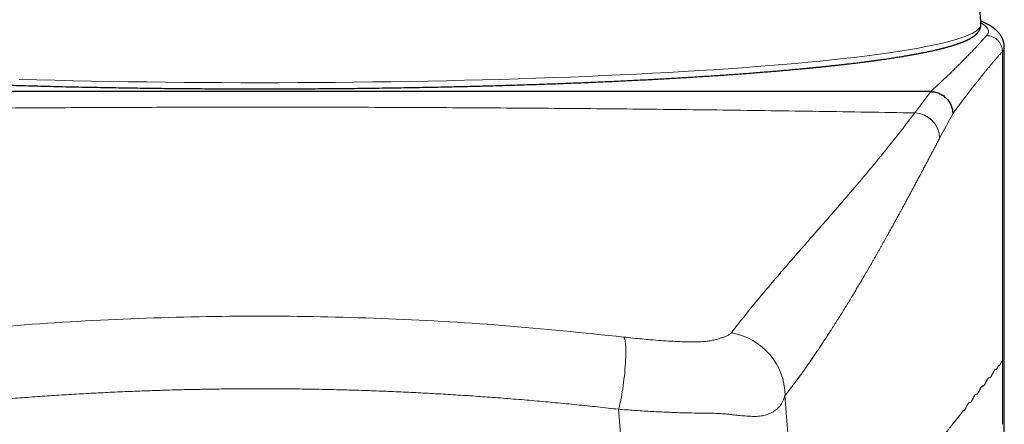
# Model space of a CAD drawing. Header units: millimetres. Extents: x 8 to 558, y 12 to 406.
# Tile 115 of 124: x 283 to 314, y 356 to 369. Entities that reach past the tile are written whole.
import ezdxf

# ---------------------------------------------------------------- set-up
doc = ezdxf.new("R2010")
doc.units = ezdxf.units.MM

msp = doc.modelspace()

# ---------------------------------------------------------------- linework, layer by layer
at = {"color": 7, "linetype": 'Continuous', "lineweight": 30}
for p, q in [((313.463, 368.882), (313.463, 368.883)), ((314.203, 270.012), (314.203, 368.154)), ((311.877, 366.749), (269.513, 366.749))]:
    msp.add_line(p, q, dxfattribs=at)
at = {"color": 252, "linetype": 'Continuous', "lineweight": 0}
for p, q in [((314.143, 368.018), (314.143, 358.238)), ((311.373, 366.077), (311.878, 366.749)), ((314.143, 356.247), (314.142, 358.237)), ((307.278, 357.152), (307.823, 350.248)), ((302.752, 347.51), (302.026, 356.721))]:
    msp.add_line(p, q, dxfattribs=at)
at = {"color": 252, "linetype": 'Continuous', "lineweight": 0, "flags": 128}
for points in [[(290.695, 367.031), (291.291, 367.032), (291.887, 367.034), (292.482, 367.037), (293.075, 367.041), (293.667, 367.047), (294.257, 367.054), (294.844, 367.062), (295.429, 367.072), (296.01, 367.082), (296.588, 367.094), (297.162, 367.107), (297.731, 367.122), (298.295, 367.137), (298.854, 367.154), (299.408, 367.172), (299.956, 367.191), (300.497, 367.211), (301.032, 367.232), (301.559, 367.255), (302.079, 367.278), (302.591, 367.303), (303.095, 367.329), (303.591, 367.356), (304.078, 367.383), (304.555, 367.412), (305.023, 367.442), (305.482, 367.473), (305.93, 367.505), (306.368, 367.538), (306.795, 367.571), (307.21, 367.606), (307.615, 367.641), (308.008, 367.678), (308.389, 367.715), (308.758, 367.753), (309.115, 367.791), (309.459, 367.831), (309.79, 367.871), (310.108, 367.912), (310.413, 367.953), (310.704, 367.995), (310.982, 368.038), (311.245, 368.081), (311.495, 368.125), (311.73, 368.169), (311.951, 368.214), (312.157, 368.259), (312.349, 368.305), (312.525, 368.351), (312.687, 368.398), (312.834, 368.445), (312.966, 368.492), (313.082, 368.539), (313.183, 368.586), (313.268, 368.634), (313.338, 368.682), (313.393, 368.73), (313.432, 368.778), (313.455, 368.827), (313.463, 368.875), (313.463, 368.882)], [(283.095, 367.137), (283.66, 367.122), (284.229, 367.107), (284.802, 367.094), (285.38, 367.082), (285.962, 367.072), (286.546, 367.062), (287.134, 367.054), (287.723, 367.047), (288.315, 367.041), (288.909, 367.037), (289.504, 367.034), (290.099, 367.032), (290.695, 367.031)]]:
    msp.add_lwpolyline(points, dxfattribs=at)
at = {"color": 252, "linetype": 'Continuous', "lineweight": 0}
for centre, radius, start, end in [((311.353, 365.271), 0.807, 0.3333, 88.567), ((351.552, 344.65), 44.466, 151.231, 152.3643), ((305.27, 357.148), 2.009, 0.1285, 80.9392)]:
    msp.add_arc(centre, radius, start, end, dxfattribs=at)
msp.add_ellipse((290.695, 368.652), major_axis=(23.007, 0), ratio=0.080972, start_param=6.211589, end_param=6.42806, dxfattribs=at)
at = {"color": 7, "linetype": 'Continuous', "lineweight": 30}
for points, knots in [([(313.463, 368.883), (313.461, 368.919), (313.455, 369.024), (313.444, 369.197), (313.429, 369.402), (313.413, 369.607), (313.394, 369.812), (313.374, 370.017), (313.353, 370.206), (313.339, 370.326), (313.332, 370.379)], [0, 0, 0, 0, 0.072316, 0.209269, 0.346227, 0.483191, 0.620161, 0.757136, 0.894115, 1, 1, 1, 1]), ([(267.928, 368.883), (267.927, 368.878), (267.927, 368.868), (267.927, 368.854), (267.928, 368.841), (267.929, 368.83), (267.93, 368.82), (267.931, 368.811), (267.932, 368.803), (267.934, 368.797), (267.935, 368.792), (267.936, 368.787), (267.937, 368.782), (267.938, 368.777), (267.941, 368.768), (267.945, 368.754), (267.951, 368.736), (267.958, 368.719), (267.965, 368.703), (267.973, 368.689), (267.981, 368.675), (267.987, 368.664), (267.993, 368.656), (267.997, 368.65), (268, 368.645), (268.003, 368.641), (268.007, 368.636), (268.011, 368.631), (268.016, 368.624), (268.021, 368.617), (268.028, 368.61), (268.034, 368.602), (268.041, 368.595), (268.047, 368.588), (268.053, 368.581), (268.059, 368.576), (268.065, 368.57), (268.071, 368.564), (268.078, 368.558), (268.086, 368.551), (268.094, 368.543), (268.102, 368.536), (268.111, 368.529), (268.118, 368.523), (268.125, 368.517), (268.132, 368.512), (268.14, 368.507), (268.148, 368.5), (268.159, 368.492), (268.172, 368.484), (268.185, 368.475), (268.197, 368.467), (268.21, 368.459), (268.222, 368.451), (268.236, 368.443), (268.251, 368.434), (268.268, 368.425), (268.287, 368.415), (268.306, 368.405), (268.326, 368.394), (268.346, 368.384), (268.368, 368.374), (268.39, 368.363), (268.414, 368.353), (268.438, 368.343), (268.462, 368.332), (268.485, 368.323), (268.505, 368.315), (268.521, 368.308), (268.536, 368.302), (268.551, 368.297), (268.564, 368.292), (268.576, 368.288), (268.586, 368.284), (268.597, 368.28), (268.607, 368.276), (268.618, 368.272), (268.632, 368.267), (268.649, 368.261), (268.669, 368.254), (268.691, 368.247), (268.714, 368.239), (268.74, 368.231), (268.768, 368.222), (268.797, 368.212), (268.83, 368.203), (268.864, 368.192), (268.901, 368.181), (268.941, 368.17), (268.978, 368.16), (269.011, 368.15), (269.038, 368.143), (269.064, 368.136), (269.088, 368.13), (269.11, 368.124), (269.13, 368.119), (269.148, 368.115), (269.163, 368.111), (269.176, 368.108), (269.187, 368.105), (269.197, 368.102), (269.206, 368.1), (269.216, 368.097), (269.23, 368.094), (269.247, 368.09), (269.266, 368.085), (269.288, 368.08), (269.313, 368.074), (269.34, 368.068), (269.37, 368.061), (269.402, 368.054), (269.436, 368.046), (269.473, 368.038), (269.512, 368.029), (269.554, 368.02), (269.613, 368.008), (269.688, 367.992), (269.78, 367.974), (269.873, 367.956), (269.966, 367.938), (270.06, 367.921), (270.153, 367.904), (270.246, 367.888), (270.338, 367.873), (270.429, 367.858), (270.517, 367.843), (270.6, 367.83), (270.679, 367.818), (270.758, 367.806), (270.838, 367.794), (270.92, 367.782), (271.004, 367.77), (271.112, 367.754), (271.247, 367.735), (271.411, 367.713), (271.582, 367.691), (271.759, 367.669), (271.943, 367.646), (272.134, 367.623), (272.294, 367.605), (272.418, 367.591), (272.502, 367.582), (272.584, 367.573), (272.662, 367.565), (272.736, 367.557), (272.808, 367.549), (272.875, 367.542), (272.939, 367.535), (273.003, 367.529), (273.064, 367.523), (273.113, 367.518), (273.147, 367.514), (273.165, 367.513), (273.181, 367.511), (273.193, 367.51), (273.202, 367.509), (273.208, 367.508), (273.213, 367.508), (273.218, 367.507), (273.224, 367.507), (273.231, 367.506), (273.243, 367.505), (273.262, 367.503), (273.29, 367.5), (273.322, 367.497), (273.359, 367.493), (273.401, 367.489), (273.457, 367.484), (273.527, 367.477), (273.611, 367.469), (273.7, 367.461), (273.795, 367.452), (273.896, 367.443), (274.001, 367.434), (274.111, 367.424), (274.227, 367.414), (274.345, 367.404), (274.466, 367.394), (274.59, 367.384), (274.718, 367.373), (274.851, 367.362), (274.99, 367.351), (275.133, 367.34), (275.282, 367.329), (275.436, 367.317), (275.596, 367.306), (275.76, 367.294), (275.928, 367.282), (276.101, 367.27), (276.28, 367.258), (276.465, 367.246), (276.657, 367.233), (276.857, 367.22), (277.062, 367.208), (277.274, 367.195), (277.491, 367.182), (277.713, 367.169), (277.94, 367.157), (278.173, 367.144), (278.414, 367.131), (278.663, 367.118), (278.921, 367.105), (279.186, 367.092), (279.456, 367.079), (279.731, 367.067), (280.008, 367.055), (280.311, 367.042), (280.641, 367.028), (280.999, 367.014), (281.36, 367), (281.723, 366.987), (282.089, 366.975), (282.456, 366.963), (282.826, 366.952), (283.204, 366.94), (283.59, 366.93), (283.983, 366.92), (284.379, 366.91), (284.776, 366.901), (285.174, 366.892), (285.568, 366.885), (285.957, 366.878), (286.341, 366.871), (286.726, 366.865), (287.112, 366.86), (287.498, 366.855), (287.885, 366.851), (288.272, 366.848), (288.666, 366.844), (289.066, 366.842), (289.472, 366.84), (289.878, 366.838), (290.285, 366.837), (290.69, 366.837), (291.089, 366.837), (291.482, 366.838), (291.867, 366.839), (292.252, 366.841), (292.636, 366.844), (293.019, 366.847), (293.401, 366.85), (293.782, 366.854), (294.167, 366.859), (294.557, 366.864), (294.951, 366.87), (295.344, 366.876), (295.735, 366.883), (296.123, 366.891), (296.491, 366.898), (296.838, 366.906), (297.165, 366.914), (297.491, 366.922), (297.814, 366.93), (298.131, 366.939), (298.443, 366.948), (298.748, 366.957), (299.048, 366.967), (299.362, 366.977), (299.688, 366.988), (300.027, 367), (300.358, 367.013), (300.682, 367.025), (300.999, 367.038), (301.306, 367.051), (301.601, 367.064), (301.886, 367.077), (302.164, 367.09), (302.437, 367.104), (302.701, 367.117), (302.958, 367.13), (303.208, 367.143), (303.452, 367.157), (303.705, 367.171), (303.966, 367.186), (304.235, 367.202), (304.495, 367.218), (304.748, 367.234), (304.993, 367.25), (305.231, 367.266), (305.462, 367.282), (305.685, 367.298), (305.901, 367.313), (306.11, 367.329), (306.312, 367.345), (306.519, 367.361), (306.731, 367.378), (306.947, 367.396), (307.155, 367.413), (307.357, 367.431), (307.553, 367.449), (307.706, 367.463), (307.817, 367.473), (307.887, 367.48), (307.955, 367.486), (308.008, 367.491), (308.048, 367.495), (308.074, 367.498), (308.1, 367.5), (308.124, 367.503), (308.145, 367.505), (308.16, 367.506), (308.169, 367.507), (308.175, 367.508), (308.179, 367.508), (308.184, 367.508), (308.192, 367.509), (308.204, 367.51), (308.221, 367.512), (308.242, 367.514), (308.267, 367.517), (308.295, 367.52), (308.328, 367.523), (308.366, 367.527), (308.41, 367.531), (308.457, 367.536), (308.509, 367.541), (308.564, 367.547), (308.624, 367.553), (308.686, 367.56), (308.75, 367.567), (308.815, 367.574), (308.883, 367.581), (308.954, 367.589), (309.028, 367.597), (309.101, 367.606), (309.173, 367.614), (309.244, 367.622), (309.316, 367.631), (309.39, 367.639), (309.466, 367.648), (309.543, 367.658), (309.64, 367.67), (309.754, 367.684), (309.884, 367.701), (310.008, 367.717), (310.125, 367.733), (310.236, 367.748), (310.342, 367.763), (310.444, 367.778), (310.54, 367.792), (310.632, 367.806), (310.719, 367.819), (310.801, 367.832), (310.881, 367.845), (310.957, 367.857), (311.03, 367.869), (311.099, 367.881), (311.164, 367.892), (311.227, 367.903), (311.285, 367.913), (311.341, 367.923), (311.393, 367.933), (311.442, 367.942), (311.488, 367.95), (311.531, 367.959), (311.572, 367.966), (311.609, 367.974), (311.654, 367.983), (311.707, 367.993), (311.768, 368.006), (311.833, 368.019), (311.9, 368.034), (311.971, 368.05), (312.024, 368.062), (312.061, 368.07), (312.081, 368.075), (312.101, 368.08), (312.12, 368.084), (312.137, 368.088), (312.152, 368.092), (312.165, 368.095), (312.174, 368.098), (312.182, 368.099), (312.188, 368.101), (312.194, 368.102), (312.202, 368.104), (312.212, 368.107), (312.223, 368.109), (312.235, 368.113), (312.25, 368.117), (312.267, 368.121), (312.286, 368.126), (312.306, 368.131), (312.33, 368.137), (312.358, 368.145), (312.388, 368.153), (312.418, 368.161), (312.447, 368.169), (312.475, 368.177), (312.501, 368.185), (312.534, 368.194), (312.571, 368.206), (312.612, 368.218), (312.65, 368.231), (312.686, 368.242), (312.719, 368.254), (312.75, 368.264), (312.778, 368.274), (312.805, 368.284), (312.829, 368.293), (312.852, 368.302), (312.874, 368.31), (312.895, 368.319), (312.913, 368.326), (312.928, 368.332), (312.94, 368.337), (312.951, 368.342), (312.963, 368.347), (312.976, 368.353), (312.99, 368.359), (313.005, 368.366), (313.022, 368.374), (313.04, 368.382), (313.058, 368.391), (313.077, 368.401), (313.096, 368.41), (313.113, 368.42), (313.13, 368.429), (313.147, 368.439), (313.165, 368.449), (313.183, 368.461), (313.201, 368.472), (313.216, 368.482), (313.23, 368.492), (313.242, 368.5), (313.253, 368.508), (313.263, 368.516), (313.272, 368.523), (313.283, 368.532), (313.293, 368.54), (313.303, 368.548), (313.311, 368.556), (313.319, 368.564), (313.327, 368.571), (313.334, 368.578), (313.342, 368.586), (313.35, 368.595), (313.358, 368.604), (313.366, 368.614), (313.374, 368.623), (313.381, 368.633), (313.389, 368.643), (313.397, 368.655), (313.406, 368.668), (313.413, 368.681), (313.42, 368.694), (313.427, 368.707), (313.432, 368.719), (313.437, 368.73), (313.441, 368.741), (313.445, 368.752), (313.449, 368.763), (313.452, 368.774), (313.454, 368.784), (313.456, 368.794), (313.458, 368.803), (313.46, 368.813), (313.461, 368.824), (313.462, 368.837), (313.463, 368.851), (313.464, 368.867), (313.463, 368.877), (313.463, 368.883)], [0, 0, 0, 0, 0.001152, 0.002208, 0.003168, 0.004032, 0.0048, 0.005472, 0.006048, 0.006491, 0.006876, 0.00726, 0.007647, 0.008036, 0.008429, 0.009856, 0.011344, 0.012936, 0.014199, 0.015481, 0.016759, 0.018026, 0.018634, 0.019178, 0.019659, 0.020088, 0.020571, 0.021128, 0.021806, 0.022569, 0.023417, 0.024268, 0.025103, 0.02588, 0.026597, 0.027301, 0.027955, 0.02866, 0.029432, 0.030272, 0.031262, 0.032197, 0.033065, 0.033865, 0.034599, 0.035303, 0.036038, 0.036804, 0.037974, 0.03921, 0.040457, 0.04165, 0.042789, 0.043875, 0.044943, 0.046402, 0.047854, 0.049375, 0.050993, 0.05252, 0.054123, 0.055774, 0.05744, 0.059121, 0.060817, 0.062527, 0.064253, 0.065401, 0.06647, 0.067459, 0.068369, 0.069199, 0.069949, 0.070584, 0.071198, 0.071843, 0.072519, 0.073226, 0.074336, 0.075515, 0.076768, 0.078112, 0.079549, 0.081078, 0.0827, 0.084414, 0.08622, 0.088119, 0.09011, 0.092194, 0.093583, 0.09488, 0.096085, 0.097199, 0.098221, 0.09915, 0.099988, 0.100615, 0.101179, 0.101679, 0.102115, 0.102489, 0.102863, 0.103519, 0.10426, 0.105086, 0.106061, 0.107121, 0.108267, 0.109497, 0.110813, 0.112214, 0.113701, 0.115272, 0.116929, 0.11867, 0.122112, 0.125477, 0.128865, 0.132172, 0.135397, 0.13854, 0.141602, 0.144582, 0.147481, 0.150298, 0.152759, 0.155153, 0.157492, 0.15984, 0.162212, 0.164607, 0.167026, 0.171402, 0.175852, 0.180376, 0.184974, 0.189646, 0.194391, 0.199211, 0.20129, 0.203284, 0.205193, 0.207017, 0.208756, 0.210381, 0.211923, 0.213384, 0.214762, 0.216209, 0.217552, 0.218036, 0.218449, 0.218788, 0.219055, 0.219251, 0.219372, 0.219474, 0.219591, 0.219723, 0.219869, 0.220031, 0.220531, 0.221136, 0.221846, 0.22266, 0.223579, 0.224602, 0.226322, 0.228124, 0.230008, 0.232036, 0.234151, 0.236353, 0.238642, 0.241018, 0.243481, 0.245883, 0.248363, 0.25092, 0.253554, 0.256266, 0.259055, 0.261921, 0.264865, 0.267886, 0.270985, 0.274103, 0.277297, 0.280564, 0.283907, 0.287387, 0.290944, 0.294579, 0.298291, 0.302081, 0.305878, 0.309749, 0.313696, 0.317717, 0.321897, 0.326155, 0.33049, 0.334901, 0.339331, 0.343758, 0.34818, 0.353772, 0.359358, 0.364938, 0.370512, 0.37608, 0.381643, 0.387199, 0.392749, 0.398558, 0.40436, 0.410155, 0.415944, 0.421726, 0.427502, 0.43301, 0.438511, 0.444007, 0.449497, 0.454981, 0.460459, 0.465931, 0.471397, 0.477117, 0.482831, 0.488538, 0.494239, 0.499933, 0.505621, 0.511044, 0.516462, 0.521873, 0.527279, 0.532679, 0.538073, 0.543461, 0.548843, 0.554475, 0.560101, 0.56572, 0.571333, 0.57694, 0.58254, 0.587324, 0.592104, 0.596879, 0.601649, 0.6064, 0.611018, 0.615588, 0.620109, 0.624581, 0.629842, 0.635034, 0.640157, 0.645211, 0.650196, 0.655112, 0.659757, 0.664339, 0.668857, 0.673313, 0.677705, 0.681957, 0.686148, 0.690278, 0.694347, 0.699112, 0.70379, 0.708382, 0.712888, 0.717307, 0.72164, 0.725886, 0.730046, 0.73412, 0.738107, 0.742008, 0.745827, 0.750245, 0.754572, 0.758808, 0.762954, 0.767074, 0.7711, 0.772657, 0.774197, 0.775673, 0.777067, 0.777664, 0.778244, 0.778808, 0.779354, 0.779879, 0.780154, 0.780351, 0.780468, 0.780546, 0.78065, 0.78078, 0.781078, 0.781458, 0.781923, 0.78247, 0.783101, 0.783816, 0.78469, 0.785664, 0.786738, 0.78791, 0.789182, 0.790553, 0.792024, 0.793459, 0.794977, 0.796579, 0.798265, 0.800034, 0.801886, 0.803541, 0.805256, 0.807033, 0.808871, 0.810771, 0.812727, 0.814679, 0.818186, 0.821604, 0.824932, 0.82808, 0.831144, 0.834122, 0.837016, 0.839825, 0.842501, 0.845095, 0.847607, 0.850037, 0.852432, 0.854742, 0.856966, 0.859106, 0.86116, 0.863128, 0.865012, 0.86681, 0.868522, 0.870149, 0.871691, 0.873148, 0.874519, 0.875805, 0.878081, 0.880401, 0.882764, 0.885548, 0.888392, 0.891294, 0.89216, 0.893032, 0.893906, 0.894723, 0.895453, 0.896097, 0.896654, 0.897124, 0.897379, 0.897612, 0.897899, 0.898254, 0.898676, 0.899165, 0.899722, 0.900412, 0.901184, 0.902037, 0.902971, 0.903988, 0.905402, 0.906881, 0.908331, 0.909751, 0.911142, 0.912503, 0.913834, 0.916133, 0.918338, 0.920448, 0.922465, 0.924386, 0.926178, 0.927875, 0.929478, 0.930988, 0.93244, 0.933846, 0.935231, 0.936674, 0.937454, 0.938253, 0.939068, 0.939901, 0.940782, 0.941745, 0.942888, 0.944129, 0.945468, 0.946905, 0.94844, 0.949971, 0.95142, 0.952787, 0.954073, 0.955821, 0.957488, 0.959075, 0.960582, 0.962003, 0.96312, 0.964174, 0.965167, 0.96614, 0.967219, 0.968412, 0.96942, 0.9704, 0.97133, 0.97221, 0.973048, 0.97392, 0.974934, 0.975999, 0.97704, 0.978047, 0.979048, 0.980118, 0.98126, 0.982575, 0.983834, 0.98502, 0.986137, 0.98728, 0.98814, 0.989037, 0.989971, 0.990892, 0.991747, 0.992537, 0.99328, 0.993946, 0.994709, 0.995571, 0.996531, 0.997589, 0.998746, 1, 1, 1, 1]), ([(314.202, 368.153), (314.202, 368.159), (314.202, 368.17), (314.201, 368.186), (314.2, 368.201), (314.199, 368.213), (314.198, 368.223), (314.197, 368.232), (314.197, 368.238), (314.196, 368.243), (314.195, 368.247), (314.195, 368.252), (314.194, 368.258), (314.192, 368.267), (314.19, 368.279), (314.187, 368.292), (314.184, 368.304), (314.182, 368.315), (314.18, 368.324), (314.178, 368.331), (314.176, 368.337), (314.173, 368.345), (314.171, 368.354), (314.167, 368.364), (314.164, 368.374), (314.16, 368.385), (314.156, 368.396), (314.151, 368.406), (314.148, 368.415), (314.143, 368.426), (314.137, 368.438), (314.131, 368.451), (314.124, 368.464), (314.118, 368.477), (314.111, 368.489), (314.102, 368.504), (314.091, 368.521), (314.078, 368.541), (314.065, 368.559), (314.053, 368.576), (314.041, 368.591), (314.029, 368.605), (314.017, 368.619), (314.005, 368.631), (313.996, 368.642), (313.986, 368.652), (313.976, 368.662), (313.965, 368.673), (313.952, 368.684), (313.939, 368.696), (313.925, 368.709), (313.912, 368.719), (313.901, 368.729), (313.892, 368.736), (313.883, 368.742), (313.875, 368.748), (313.868, 368.754), (313.862, 368.759), (313.856, 368.763), (313.849, 368.768), (313.843, 368.772), (313.837, 368.777), (313.83, 368.781), (313.822, 368.787), (313.813, 368.793), (313.804, 368.799), (313.794, 368.805), (313.784, 368.812), (313.775, 368.818), (313.766, 368.823), (313.759, 368.827), (313.753, 368.831), (313.746, 368.835), (313.74, 368.839), (313.733, 368.843), (313.725, 368.848), (313.716, 368.853), (313.707, 368.857), (313.699, 368.862), (313.691, 368.867), (313.683, 368.871), (313.676, 368.875), (313.67, 368.878), (313.663, 368.881), (313.656, 368.885), (313.647, 368.89), (313.638, 368.894), (313.628, 368.899), (313.618, 368.905), (313.607, 368.91), (313.595, 368.915), (313.582, 368.922), (313.567, 368.929), (313.554, 368.935), (313.542, 368.94), (313.532, 368.944), (313.523, 368.949), (313.513, 368.953), (313.503, 368.957), (313.492, 368.962), (313.481, 368.967), (313.47, 368.971), (313.462, 368.975), (313.458, 368.976)], [0, 0, 0, 0, 0.011993, 0.022698, 0.032113, 0.040236, 0.047065, 0.052599, 0.05663, 0.059532, 0.062283, 0.065385, 0.068836, 0.07587, 0.084022, 0.093187, 0.101846, 0.109503, 0.115118, 0.120036, 0.124436, 0.129817, 0.136516, 0.144536, 0.151763, 0.159804, 0.168445, 0.176379, 0.18339, 0.189475, 0.201243, 0.21237, 0.222948, 0.233511, 0.244326, 0.2554, 0.273391, 0.292144, 0.311751, 0.327362, 0.34358, 0.359809, 0.375084, 0.389315, 0.402064, 0.414697, 0.428132, 0.442432, 0.457711, 0.473969, 0.49103, 0.508777, 0.520283, 0.531465, 0.541693, 0.550967, 0.559287, 0.566906, 0.574338, 0.58164, 0.588812, 0.595932, 0.604025, 0.613418, 0.624109, 0.634815, 0.646566, 0.658295, 0.668876, 0.678309, 0.686593, 0.693774, 0.700295, 0.707607, 0.71571, 0.724605, 0.73429, 0.744275, 0.753406, 0.761636, 0.770705, 0.77835, 0.784792, 0.791721, 0.799492, 0.808654, 0.818763, 0.829718, 0.840647, 0.851349, 0.861823, 0.877822, 0.893092, 0.907284, 0.917411, 0.927041, 0.936712, 0.946477, 0.956335, 0.966288, 0.976937, 0.987967, 1, 1, 1, 1]), ([(311.878, 366.749), (311.921, 366.746), (312.009, 366.741), (312.138, 366.701), (312.263, 366.636), (312.374, 366.545), (312.465, 366.434), (312.529, 366.309), (312.568, 366.18), (312.573, 366.093), (312.575, 366.051)], [0, 0, 0, 0, 0.1166718, 0.2402671, 0.3689398, 0.5002906, 0.631601, 0.760156, 0.8835665, 1, 1, 1, 1])]:
    msp.add_open_spline(points, degree=3, knots=knots, dxfattribs=at)
at = {"color": 252, "linetype": 'Continuous', "lineweight": 0}
for points, knots in [([(311.876, 366.749), (311.908, 366.777), (311.97, 366.834), (312.062, 366.919), (312.152, 367.004), (312.242, 367.088), (312.33, 367.171), (312.417, 367.254), (312.5, 367.333), (312.579, 367.411), (312.655, 367.485), (312.73, 367.558), (312.804, 367.632), (312.876, 367.704), (312.948, 367.777), (313.018, 367.848), (313.087, 367.92), (313.156, 367.99), (313.223, 368.06), (313.288, 368.13), (313.352, 368.198), (313.413, 368.264), (313.472, 368.329), (313.531, 368.392), (313.588, 368.456), (313.625, 368.498), (313.644, 368.519)], [0, 0, 0, 0, 0.048433, 0.096525, 0.144276, 0.191686, 0.238756, 0.285484, 0.331872, 0.374094, 0.416031, 0.457681, 0.499044, 0.540122, 0.580913, 0.621417, 0.661636, 0.701568, 0.741215, 0.780575, 0.819648, 0.856227, 0.892552, 0.928622, 0.964438, 1, 1, 1, 1]), ([(313.644, 368.519), (313.707, 368.512), (313.803, 368.501), (313.919, 368.438), (313.999, 368.374), (314.063, 368.293), (314.126, 368.177), (314.136, 368.08), (314.143, 368.018)], [0, 0, 0, 0, 0.239451, 0.368357, 0.5, 0.631643, 0.760549, 1, 1, 1, 1]), ([(314.197, 368.153), (314.198, 368.138), (314.201, 368.093), (314.166, 368.047), (314.143, 368.018)], [0, 0, 0, 0, 0.337793, 1, 1, 1, 1]), ([(314.143, 368.018), (314.121, 367.993), (314.078, 367.944), (314.013, 367.869), (313.947, 367.793), (313.881, 367.716), (313.814, 367.637), (313.747, 367.557), (313.681, 367.477), (313.616, 367.399), (313.553, 367.322), (313.49, 367.243), (313.426, 367.164), (313.362, 367.083), (313.297, 367.001), (313.232, 366.918), (313.166, 366.834), (313.1, 366.748), (313.033, 366.662), (312.966, 366.574), (312.9, 366.487), (312.835, 366.4), (312.77, 366.314), (312.706, 366.227), (312.64, 366.139), (312.597, 366.08), (312.575, 366.05)], [0, 0, 0, 0, 0.04121, 0.082757, 0.12464, 0.16686, 0.209416, 0.252309, 0.295539, 0.335462, 0.375668, 0.416157, 0.456929, 0.497985, 0.539323, 0.580944, 0.622848, 0.665036, 0.707507, 0.75026, 0.793297, 0.834134, 0.875223, 0.916564, 0.958156, 1, 1, 1, 1]), ([(270.02, 366.077), (270.884, 366.092), (272.611, 366.121), (275.203, 366.157), (277.795, 366.188), (280.389, 366.214), (282.968, 366.234), (285.532, 366.248), (288.081, 366.256), (290.63, 366.259), (293.341, 366.257), (296.214, 366.247), (299.248, 366.228), (302.281, 366.203), (305.313, 366.169), (308.344, 366.128), (310.363, 366.094), (311.373, 366.077)], [0, 0, 0, 0, 0.0626452, 0.1253205, 0.1880215, 0.2507439, 0.3134834, 0.375115, 0.4367549, 0.4983989, 0.5600431, 0.6334235, 0.7067913, 0.7801398, 0.853462, 0.9267511, 1, 1, 1, 1]), ([(305.586, 359.131), (305.715, 359.299), (305.972, 359.633), (306.385, 360.141), (306.815, 360.654), (307.262, 361.175), (307.723, 361.704), (308.195, 362.244), (308.693, 362.813), (309.215, 363.415), (309.758, 364.052), (310.301, 364.707), (310.842, 365.379), (311.196, 365.844), (311.373, 366.077)], [0, 0, 0, 0, 0.0800016, 0.1599993, 0.2399951, 0.3199908, 0.3999879, 0.4799875, 0.5599909, 0.6479981, 0.7360057, 0.8240106, 0.9120096, 1, 1, 1, 1]), ([(312.159, 365.275), (312.138, 365.235), (312.096, 365.154), (312.033, 365.034), (311.97, 364.915), (311.908, 364.797), (311.846, 364.68), (311.786, 364.566), (311.726, 364.453), (311.666, 364.341), (311.607, 364.229), (311.548, 364.117), (311.488, 364.006), (311.429, 363.896), (311.371, 363.787), (311.313, 363.679), (311.255, 363.572), (311.198, 363.466), (311.142, 363.362), (311.085, 363.258), (311.03, 363.155), (310.974, 363.054), (310.92, 362.953), (310.865, 362.853), (310.809, 362.752), (310.752, 362.648), (310.694, 362.542), (310.636, 362.438), (310.579, 362.334), (310.524, 362.235), (310.471, 362.141), (310.421, 362.05), (310.37, 361.961), (310.321, 361.872), (310.271, 361.785), (310.223, 361.698), (310.173, 361.61), (310.122, 361.521), (310.069, 361.429), (310.018, 361.339), (309.967, 361.25), (309.917, 361.165), (309.869, 361.082), (309.823, 361.003), (309.791, 360.947), (309.772, 360.915), (309.766, 360.905), (309.76, 360.896), (309.755, 360.886), (309.749, 360.877), (309.745, 360.869), (309.741, 360.862), (309.737, 360.857), (309.734, 360.851), (309.73, 360.844), (309.726, 360.837), (309.722, 360.83), (309.698, 360.79), (309.648, 360.705), (309.572, 360.578), (309.49, 360.44), (309.401, 360.292), (309.306, 360.136), (309.205, 359.971), (309.105, 359.809), (309.005, 359.649), (308.906, 359.492), (308.807, 359.337), (308.712, 359.188), (308.62, 359.047), (308.531, 358.911), (308.443, 358.777), (308.355, 358.646), (308.267, 358.516), (308.18, 358.389), (308.094, 358.264), (308.008, 358.14), (307.922, 358.019), (307.837, 357.9), (307.753, 357.783), (307.67, 357.67), (307.59, 357.561), (307.511, 357.456), (307.433, 357.353), (307.356, 357.252), (307.304, 357.185), (307.278, 357.152)], [0, 0, 0, 0, 0.013039, 0.025986, 0.038843, 0.051608, 0.064282, 0.076641, 0.088912, 0.101095, 0.11319, 0.125441, 0.137601, 0.149669, 0.161645, 0.17353, 0.185324, 0.197025, 0.208635, 0.220154, 0.231581, 0.242916, 0.25416, 0.265312, 0.276373, 0.288434, 0.300384, 0.312223, 0.323952, 0.335569, 0.346035, 0.356409, 0.366691, 0.376882, 0.386981, 0.396988, 0.406904, 0.417706, 0.428397, 0.438978, 0.449447, 0.459806, 0.469374, 0.478846, 0.488221, 0.489369, 0.490516, 0.491662, 0.492806, 0.493944, 0.495007, 0.495695, 0.496384, 0.497097, 0.497854, 0.498679, 0.499591, 0.500592, 0.513211, 0.530217, 0.547146, 0.563998, 0.584783, 0.60545, 0.626, 0.646432, 0.666747, 0.686944, 0.707023, 0.725327, 0.743531, 0.761637, 0.779644, 0.797552, 0.815362, 0.833073, 0.850686, 0.8682, 0.885616, 0.902933, 0.920152, 0.936296, 0.952353, 0.968323, 0.984205, 1, 1, 1, 1]), ([(279.201, 359.001), (280.477, 359.133), (283.019, 359.397), (286.859, 359.61), (290.695, 359.686), (294.532, 359.61), (298.372, 359.397), (300.914, 359.133), (302.189, 359.001)], [0, 0, 0, 0, 0.167672, 0.334139, 0.5, 0.665861, 0.832328, 1, 1, 1, 1]), ([(302.189, 359.001), (302.29, 358.99), (302.487, 358.968), (302.765, 358.94), (303.062, 358.913), (303.368, 358.889), (303.674, 358.87), (303.948, 358.857), (304.2, 358.848), (304.436, 358.845), (304.64, 358.852), (304.815, 358.868), (304.968, 358.891), (305.095, 358.921), (305.204, 358.954), (305.313, 358.991), (305.425, 359.032), (305.528, 359.077), (305.567, 359.113), (305.586, 359.131)], [0, 0, 0, 0, 0.04086, 0.07988, 0.117394, 0.17119, 0.222728, 0.272634, 0.322144, 0.373294, 0.429261, 0.491302, 0.556604, 0.622295, 0.688514, 0.758206, 0.836029, 0.917909, 1, 1, 1, 1]), ([(302.026, 356.721), (302.044, 356.795), (302.085, 356.954), (302.144, 357.28), (302.199, 357.673), (302.239, 358.092), (302.256, 358.472), (302.25, 358.758), (302.227, 358.939), (302.201, 358.981), (302.189, 359.001)], [0, 0, 0, 0, 0.106079, 0.226851, 0.359877, 0.5, 0.640123, 0.773149, 0.893921, 1, 1, 1, 1]), ([(314.142, 358.237), (314.14, 358.238), (314.134, 358.24), (314.124, 358.233), (314.117, 358.223), (314.113, 358.216), (314.112, 358.214), (314.111, 358.213), (314.11, 358.211), (314.109, 358.209), (314.107, 358.205), (314.103, 358.198), (314.099, 358.188), (314.094, 358.178), (314.089, 358.168), (314.083, 358.157), (314.078, 358.147), (314.074, 358.138), (314.07, 358.131), (314.065, 358.123), (314.06, 358.115), (314.055, 358.11), (314.051, 358.107), (314.046, 358.108), (314.042, 358.108), (314.037, 358.108), (314.032, 358.108), (314.027, 358.106), (314.022, 358.102), (314.018, 358.097), (314.013, 358.09), (314.008, 358.081), (314.001, 358.07), (313.994, 358.055), (313.986, 358.039), (313.978, 358.022), (313.971, 358.008), (313.964, 357.995), (313.958, 357.988), (313.955, 357.983), (313.952, 357.98), (313.949, 357.978), (313.947, 357.976), (313.944, 357.976), (313.942, 357.975), (313.938, 357.978), (313.93, 357.979), (313.92, 357.979), (313.91, 357.973), (313.901, 357.965), (313.892, 357.955), (313.885, 357.944), (313.876, 357.931), (313.867, 357.915), (313.857, 357.896), (313.847, 357.875), (313.835, 357.852), (313.824, 357.828), (313.813, 357.806), (313.803, 357.787), (313.794, 357.771), (313.786, 357.757), (313.779, 357.746), (313.773, 357.738), (313.767, 357.73), (313.76, 357.723), (313.753, 357.717), (313.748, 357.714), (313.744, 357.713), (313.74, 357.715), (313.735, 357.717), (313.73, 357.718), (313.723, 357.719), (313.712, 357.717), (313.699, 357.709), (313.686, 357.694), (313.672, 357.673), (313.662, 357.655), (313.655, 357.643), (313.653, 357.639), (313.651, 357.635), (313.649, 357.631), (313.648, 357.629), (313.647, 357.627), (313.645, 357.623), (313.642, 357.617), (313.637, 357.607), (313.632, 357.596), (313.626, 357.584), (313.621, 357.573), (313.616, 357.563), (313.612, 357.554), (313.608, 357.547), (313.605, 357.54), (313.601, 357.534), (313.598, 357.528), (313.595, 357.523), (313.593, 357.518), (313.59, 357.513), (313.587, 357.508), (313.58, 357.496), (313.568, 357.478), (313.552, 357.461), (313.538, 357.453), (313.526, 357.454), (313.513, 357.459), (313.501, 357.453), (313.488, 357.442), (313.475, 357.426), (313.462, 357.406), (313.45, 357.383), (313.437, 357.358), (313.422, 357.328), (313.409, 357.3), (313.395, 357.273), (313.381, 357.248), (313.367, 357.225), (313.353, 357.208), (313.342, 357.198), (313.333, 357.194), (313.326, 357.192), (313.319, 357.195), (313.312, 357.197), (313.305, 357.196), (313.297, 357.194), (313.287, 357.187), (313.277, 357.176), (313.267, 357.162), (313.257, 357.147), (313.246, 357.127), (313.234, 357.103), (313.221, 357.079), (313.21, 357.055), (313.2, 357.035), (313.19, 357.016), (313.182, 357), (313.175, 356.988), (313.17, 356.979), (313.166, 356.972), (313.162, 356.967), (313.158, 356.962), (313.155, 356.957), (313.151, 356.952), (313.145, 356.946), (313.14, 356.94), (313.134, 356.936), (313.129, 356.933), (313.125, 356.932), (313.121, 356.933), (313.11, 356.938), (313.098, 356.937), (313.085, 356.929), (313.078, 356.922), (313.071, 356.914), (313.063, 356.904), (313.055, 356.891), (313.046, 356.877), (313.039, 356.864), (313.033, 356.853), (313.03, 356.848), (313.029, 356.845), (313.027, 356.842), (313.025, 356.837), (313.022, 356.831), (313.018, 356.824), (313.015, 356.817), (313.011, 356.81), (313.008, 356.802), (313.003, 356.793), (312.999, 356.785), (312.996, 356.778), (312.993, 356.772), (312.988, 356.763), (312.982, 356.75), (312.974, 356.736), (312.966, 356.722), (312.958, 356.709), (312.949, 356.697), (312.941, 356.688), (312.933, 356.681), (312.926, 356.676), (312.919, 356.673), (312.912, 356.672), (312.906, 356.675), (312.899, 356.67), (312.892, 356.655), (312.885, 356.644), (312.88, 356.641), (312.876, 356.641), (312.871, 356.637), (312.866, 356.629), (312.863, 356.621), (312.86, 356.615), (312.859, 356.613), (312.857, 356.609), (312.854, 356.605), (312.851, 356.601), (312.848, 356.596), (312.844, 356.591), (312.841, 356.587), (312.838, 356.584), (312.837, 356.582), (312.836, 356.581), (312.835, 356.579), (312.833, 356.577), (312.823, 356.565), (312.797, 356.533), (312.756, 356.481), (312.721, 356.438), (312.701, 356.414), (312.697, 356.408), (312.694, 356.405), (312.692, 356.403), (312.691, 356.401), (312.687, 356.397), (312.682, 356.389), (312.673, 356.379), (312.663, 356.367), (312.652, 356.353), (312.64, 356.337), (312.626, 356.319), (312.61, 356.3), (312.594, 356.279), (312.575, 356.256), (312.556, 356.231), (312.535, 356.205), (312.512, 356.176), (312.488, 356.146), (312.463, 356.114), (312.436, 356.08), (312.407, 356.043), (312.376, 356.004), (312.344, 355.963), (312.31, 355.92), (312.274, 355.875), (312.238, 355.829), (312.201, 355.783), (312.176, 355.751), (312.162, 355.734), (312.16, 355.732), (312.159, 355.73), (312.158, 355.728), (312.156, 355.726), (312.155, 355.725), (312.151, 355.72), (312.144, 355.71), (312.118, 355.678), (312.061, 355.606), (311.874, 355.369), (311.463, 354.85), (311.086, 354.373), (310.844, 354.067)], [0, 0, 0, 0, 0.002561, 0.005384, 0.008477, 0.009194, 0.009375, 0.009522, 0.009749, 0.010058, 0.010448, 0.01169, 0.013384, 0.014726, 0.016259, 0.017982, 0.019569, 0.020875, 0.022092, 0.02322, 0.025058, 0.026599, 0.027843, 0.029105, 0.0306, 0.032096, 0.033552, 0.035021, 0.036556, 0.037915, 0.039081, 0.040782, 0.042744, 0.044968, 0.047445, 0.049832, 0.052321, 0.054431, 0.056165, 0.056974, 0.057899, 0.058737, 0.05949, 0.060157, 0.060738, 0.061363, 0.064492, 0.067526, 0.070625, 0.073518, 0.075974, 0.078166, 0.080648, 0.083418, 0.086479, 0.089671, 0.093126, 0.096691, 0.1, 0.103039, 0.105807, 0.108306, 0.110534, 0.111941, 0.113746, 0.116112, 0.118173, 0.119931, 0.1211, 0.122115, 0.123591, 0.125067, 0.126543, 0.130735, 0.134368, 0.138288, 0.142609, 0.147263, 0.147902, 0.148547, 0.149199, 0.149858, 0.150095, 0.150188, 0.150746, 0.151754, 0.153213, 0.155123, 0.156629, 0.158332, 0.159959, 0.161105, 0.162208, 0.16327, 0.16429, 0.165188, 0.166051, 0.166879, 0.167672, 0.16843, 0.169211, 0.174479, 0.17937, 0.183425, 0.187189, 0.190886, 0.194865, 0.198664, 0.202697, 0.20674, 0.209986, 0.213935, 0.218715, 0.223156, 0.226218, 0.231097, 0.235566, 0.239626, 0.243279, 0.245619, 0.247806, 0.249696, 0.251889, 0.254038, 0.256156, 0.259539, 0.262915, 0.265458, 0.26842, 0.271803, 0.275606, 0.279831, 0.283047, 0.28611, 0.288958, 0.291589, 0.294005, 0.295267, 0.29646, 0.297586, 0.298644, 0.299634, 0.300754, 0.302531, 0.304407, 0.306071, 0.307525, 0.308769, 0.309879, 0.311446, 0.318828, 0.320838, 0.322954, 0.325201, 0.327578, 0.330086, 0.332726, 0.335497, 0.336758, 0.337729, 0.337934, 0.338379, 0.339066, 0.339995, 0.341164, 0.342107, 0.343165, 0.344336, 0.345621, 0.34702, 0.347972, 0.348833, 0.34967, 0.352266, 0.354601, 0.356683, 0.359413, 0.362048, 0.364589, 0.367037, 0.369199, 0.371285, 0.373294, 0.375228, 0.377077, 0.379724, 0.381525, 0.383063, 0.384324, 0.38567, 0.387148, 0.388763, 0.389178, 0.389486, 0.390083, 0.390875, 0.391793, 0.392836, 0.394023, 0.395339, 0.395705, 0.39608, 0.396464, 0.396857, 0.397258, 0.397781, 0.406037, 0.420782, 0.435526, 0.437456, 0.43903, 0.439462, 0.439929, 0.44043, 0.440965, 0.443096, 0.445643, 0.448607, 0.451987, 0.455783, 0.459995, 0.464624, 0.469723, 0.475247, 0.481195, 0.487568, 0.494366, 0.501589, 0.509237, 0.51731, 0.526223, 0.535602, 0.545447, 0.555759, 0.566537, 0.577781, 0.588785, 0.600202, 0.600698, 0.601125, 0.601551, 0.601977, 0.602403, 0.602829, 0.603255, 0.605599, 0.609784, 0.626769, 0.657099, 0.780191, 1, 1, 1, 1]), ([(302.026, 356.721), (301.805, 356.746), (301.363, 356.796), (300.7, 356.865), (300.036, 356.93), (299.373, 356.99), (298.71, 357.046), (298.059, 357.096), (297.421, 357.141), (296.796, 357.182), (296.17, 357.218), (295.545, 357.251), (294.919, 357.28), (294.294, 357.304), (293.669, 357.325), (293.043, 357.342), (292.418, 357.355), (291.796, 357.364), (291.178, 357.368), (290.564, 357.37), (289.95, 357.367), (289.332, 357.36), (288.71, 357.35), (288.085, 357.335), (287.459, 357.317), (286.834, 357.294), (286.212, 357.268), (285.594, 357.238), (284.98, 357.205), (284.366, 357.168), (283.748, 357.126), (283.125, 357.081), (282.498, 357.031), (281.871, 356.977), (281.245, 356.919), (280.618, 356.857), (279.991, 356.792), (279.574, 356.745), (279.365, 356.721)], [0, 0, 0, 0, 0.029547, 0.059045, 0.088495, 0.117901, 0.147266, 0.176594, 0.204214, 0.231806, 0.259371, 0.286914, 0.314437, 0.341941, 0.369431, 0.396908, 0.424375, 0.451834, 0.478799, 0.505762, 0.532725, 0.559691, 0.587154, 0.614625, 0.642106, 0.669602, 0.697114, 0.724152, 0.751212, 0.778295, 0.805403, 0.833094, 0.860817, 0.888574, 0.916369, 0.944203, 0.972079, 1, 1, 1, 1]), ([(307.278, 357.152), (307.248, 357.061), (307.191, 356.886), (307.032, 356.728), (306.903, 356.642), (306.823, 356.599), (306.74, 356.564), (306.655, 356.536), (306.568, 356.516), (306.478, 356.503), (306.375, 356.497), (306.241, 356.497), (306.066, 356.505), (305.873, 356.523), (305.683, 356.543), (305.516, 356.561), (305.331, 356.582), (305.099, 356.595), (304.788, 356.6), (304.423, 356.602), (303.999, 356.61), (303.529, 356.629), (303.03, 356.654), (302.529, 356.684), (302.191, 356.709), (302.026, 356.721)], [0, 0, 0, 0, 0.091146, 0.175678, 0.202434, 0.228488, 0.25385, 0.278531, 0.302544, 0.325902, 0.349727, 0.383109, 0.426049, 0.472623, 0.511168, 0.543729, 0.570311, 0.61488, 0.663104, 0.71518, 0.771262, 0.832413, 0.89065, 0.946364, 1, 1, 1, 1])]:
    msp.add_open_spline(points, degree=3, knots=knots, dxfattribs=at)

doc.saveas('drawing.dxf')
